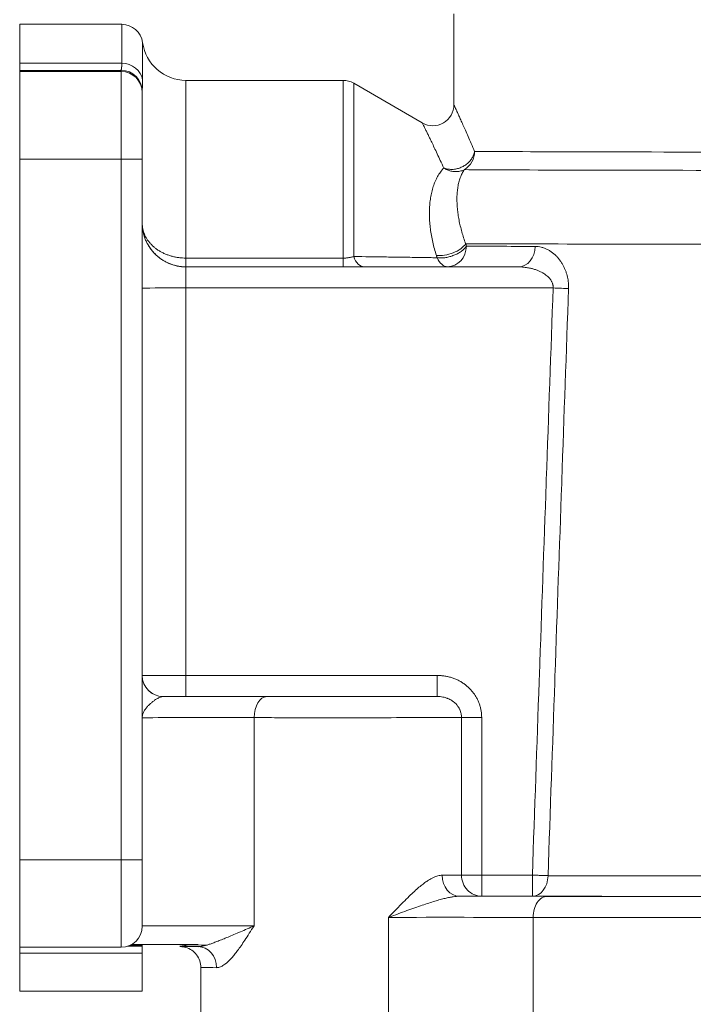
# Model space of a CAD drawing. Extents: x 1 to 669, y 0 to 417.
# Tile 41 of 256: x 90.86 to 92.69, y 273.53 to 276.2. Entities that reach past the tile are written whole.
import ezdxf

# ---------------------------------------------------------------- set-up
doc = ezdxf.new("R2010")
doc.units = 0
doc.header["$LTSCALE"] = 12
doc.header["$MEASUREMENT"] = 0
doc.layers.get('0').update_dxf_attribs({"linetype": 'CONTINUOUS'})
doc.layers.add('X', color=1, linetype='CONTINUOUS')

# ---------------------------------------------------------------- blocks, each defined once
blk = doc.blocks.new('GASTRAIN')
at = {"layer": 'X', "lineweight": 0}
for p, q in [((62.7685, 289.5822), (62.7685, 289.8284)), ((61.5915, 289.7999), (61.5915, 289.6943)), ((61.8684, 289.7999), (61.5915, 289.7999)), ((61.8684, 289.6943), (61.8684, 289.7999)), ((61.9248, 289.649), (61.9248, 289.7506)), ((61.5915, 289.6752), (61.5915, 289.6943)), ((61.8684, 289.6943), (61.5915, 289.6943)), ((61.5915, 289.6722), (61.5915, 289.6752)), ((61.8668, 289.6752), (61.5915, 289.6752)), ((61.5915, 289.6722), (61.5915, 289.4344)), ((61.5915, 289.6722), (61.8668, 289.6722)), ((61.8668, 289.6754), (61.8668, 289.6752)), ((61.8668, 289.6752), (61.8668, 289.6722)), ((61.8668, 289.4344), (61.8668, 289.6722)), ((62.0424, 289.648), (62.0424, 289.1665)), ((62.4685, 289.648), (62.0424, 289.648)), ((62.4685, 289.1665), (62.4685, 289.648)), ((62.497, 289.1707), (62.497, 289.6404)), ((62.6831, 289.5329), (62.497, 289.6404)), ((61.9237, 289.6185), (61.9237, 289.6183)), ((61.9237, 289.6183), (61.9237, 289.6153)), ((61.9237, 289.4345), (61.9237, 289.6153)), ((61.5915, 287.536), (61.5915, 289.4344)), ((61.5915, 289.4344), (61.8668, 289.4344)), ((61.8668, 289.4344), (61.8668, 287.536)), ((61.9237, 289.4345), (61.9237, 287.5361)), ((62.4685, 289.1665), (62.0424, 289.1665)), ((62.4685, 289.1665), (62.4685, 289.1429)), ((62.4685, 289.1429), (62.0424, 289.1429)), ((62.0424, 289.0855), (62.0424, 289.1426)), ((62.9442, 289.1426), (62.0424, 289.1426)), ((63.0378, 289.0855), (62.0424, 289.0855)), ((62.0424, 289.0855), (62.0424, 288.0357)), ((62.0424, 288.0357), (62.7234, 288.0357)), ((62.0424, 287.9786), (62.0424, 288.0357)), ((62.7234, 287.9786), (62.7234, 288.0357)), ((61.9807, 287.9784), (61.9807, 287.9785)), ((62.0424, 287.9786), (62.7234, 287.9786)), ((62.2273, 287.9213), (62.2273, 287.3575)), ((62.7894, 287.9217), (62.7894, 287.4946)), ((62.8441, 287.9218), (62.8441, 287.4947)), ((61.5915, 287.536), (61.8668, 287.536)), ((61.5915, 287.536), (61.5915, 287.2992)), ((61.8668, 287.2992), (61.8668, 287.536)), ((61.9237, 287.3561), (61.9237, 287.5361)), ((62.8441, 287.4947), (62.8441, 287.4376)), ((62.9814, 287.4947), (62.8441, 287.4947)), ((62.9814, 287.4947), (62.9814, 287.4376)), ((62.9814, 287.4376), (62.8441, 287.4376)), ((62.5916, 287.0242), (62.5916, 287.3802)), ((62.9834, 287.0241), (62.9834, 287.3801)), ((61.5915, 287.2992), (61.8668, 287.2992)), ((61.5915, 287.2834), (61.5915, 287.2992)), ((61.5915, 287.2992), (61.8668, 287.2992)), ((61.5915, 287.2834), (61.5915, 287.18)), ((61.9237, 287.2834), (61.5915, 287.2834)), ((61.9237, 287.3022), (61.885, 287.3022)), ((61.8913, 287.3047), (61.9237, 287.3047)), ((61.9237, 287.3022), (61.9237, 287.3047)), ((61.9237, 287.3022), (61.9237, 287.2834)), ((61.9237, 287.2834), (61.9237, 287.18)), ((62.0753, 287.3007), (62.0752, 287.3007)), ((62.0826, 287.2442), (62.0826, 287.0249)), ((61.9237, 287.18), (61.5915, 287.18))]:
    blk.add_line(p, q, dxfattribs=at)
for centre, radius, start, end in [((61.8684, 289.7429), 0.057, 7.7664, 90), ((62.0424, 289.7667), 0.1187, 187.7664, 270), ((62.4685, 289.5911), 0.057, 60, 90), ((61.8668, 287.3561), 0.057, 270, 360)]:
    blk.add_arc(centre, radius, start, end, dxfattribs=at)
for centre, major_axis, ratio, start_param, end_param in [((61.8684, 289.642), (0.057, 0), 0.919424, 0.135527, 1.570715), ((61.8668, 289.6185), (0.057, 0), 0.999238, 0, 1.570796), ((61.8668, 289.6183), (0.057, 0), 0.999998, 0, 1.570796), ((61.8668, 289.6153), (0.057, 0), 0.999998, 0, 1.570796), ((62.7116, 289.5822), (0.057, 0), 0.999998, -2.094748, -0.000322), ((64.3442, 289.4565), (-1.5757, 0), 0.002092, 0.26779, 1.156865), ((64.3442, 289.407), (-1.6044, 0), 0.002092, 0.267796, 1.156863), ((62.0424, 289.2613), (-0.1187, 0), 0.999998, 0, 1.570796), ((62.7497, 289.207), (0.0545, 0.0165), 0.537691, -2.274273, -0.556354), ((62.7517, 289.2002), (-0.0002, -0.057), 0.894121, 0.004673, 1.549288), ((64.3442, 289.2004), (1.7242, 0), 0.002092, -2.677265, -2.475144), ((62.9442, 289.1996), (-0.0002, -0.057), 0.78602, 0.003388, 1.548), ((62.5255, 289.1999), (0.0001, -0.057), 0.582847, -1.033652, -0.002575), ((62.7517, 289.2002), (0.0001, -0.057), 0.612011, -0.958793, -0.002645), ((64.3442, 289.1449), (1.7811, 0), 0.002092, -2.677265, -2.475144), ((62.1136, 287.978), (-0.2467, 0), 0.002091, -2.212913, -1.001808), ((62.1136, 287.921), (-0.1898, 0), 0.002092, -2.212825, 0), ((62.7835, 287.4943), (0.0002, -0.057), 0.814739, -1.574404, -0.003632), ((62.8441, 287.4945), (0.0004, -0.057), 0.959632, -1.578235, -0.007438), ((62.74, 287.4365), (-0.4177, 0), 0.002092, -2.311322, -1.675221), ((62.74, 287.3795), (-0.3607, 0), 0.002092, -2.311322, -1.14687)]:
    blk.add_ellipse(centre, major_axis=major_axis, ratio=ratio, start_param=start_param, end_param=end_param, dxfattribs=at)
at = {"layer": 'X', "lineweight": 0, "extrusion": (0, 0, -1)}
for centre, major_axis, ratio, start_param, end_param in [((62.7698, 289.4556), (-0.0004, -0.057), 0.964354, -1.578717, -0.52652), ((61.8668, 289.4345), (0.057, 0), 0.002092, 0, 1.570796), ((64.3442, 289.2071), (-1.724, 0), 0.002092, -1.156865, -0.461561), ((62.0424, 289.0853), (-0.1187, 0), 0.002092, 0, 1.570796), ((63.0378, 289.0854), (0.0569, -0.002), 0.002095, -1.57087, -0.748897), ((62.0424, 288.0355), (-0.1187, 0), 0.002092, 0, 1.570796), ((61.9807, 288.0355), (-0.057, 0), 0.999998, -1.570796, 0), ((61.9807, 288.0353), (-0.057, 0), 0.999998, -1.568879, 0.000041), ((62.0424, 287.9785), (-0.0617, 0), 0.002092, 0, 1.570796), ((62.2614, 287.9214), (0.0001, 0.057), 0.59882, -1.573408, -0.002612), ((62.8441, 287.9217), (-0.057, 0), 0.002092, 0.285182, 1.570843), ((61.8668, 287.5361), (0.057, 0), 0.002092, 0, 1.570796), ((62.4433, 287.4948), (0.3607, 0), 0.002092, 0.285096, 0.618515), ((62.8441, 287.4945), (-0.057, 0), 0.002092, 0.285096, 1.570796), ((62.9814, 287.4945), (-0.0001, -0.057), 0.746422, -1.547759, -0.003144), ((64.3442, 287.4956), (-1.7688, 0), 0.002092, -1.302438, -0.728125), ((62.4433, 287.4378), (0.4177, 0), 0.002092, 0.285096, 0.618519), ((64.3442, 287.4401), (-1.8258, 0), 0.002092, -1.302438, -0.728125), ((63.0218, 287.3801), (0.0001, 0.057), 0.674675, -1.573631, -0.002834), ((64.3442, 287.4401), (-1.9601, 0), 0.002092, -1.264125, -0.830271), ((64.3442, 287.3832), (-2.0171, 0), 0.002092, -1.264125, -0.830271), ((62.1136, 287.3067), (-0.2468, 0), 0.002092, -1.414089, -0.479295), ((62.4433, 287.3057), (-0.4177, 0), 0.002092, -0.60375, 0.491606), ((62.4433, 287.3011), (-0.4177, 0), 0.002092, -0.491616, 0.537211), ((62.0751, 287.2438), (0.0002, 0.057), 0.881573, -0.000058, 1.566425), ((62.4433, 287.2442), (-0.3607, 0), 0.002092, -0.491604, 0)]:
    blk.add_ellipse(centre, major_axis=major_axis, ratio=ratio, start_param=start_param, end_param=end_param, dxfattribs=at)
at = {"layer": 'X', "lineweight": 0}
for points, knots in [([(61.8684, 289.6943), (61.8684, 289.6925), (61.8684, 289.6908), (61.8682, 289.6875), (61.8682, 289.686), (61.868, 289.6845), (61.868, 289.6843), (61.8679, 289.683), (61.8678, 289.6819), (61.8675, 289.6799), (61.8674, 289.679), (61.8671, 289.6775), (61.867, 289.6768), (61.8669, 289.6764), (61.8669, 289.6763), (61.8668, 289.6759), (61.8668, 289.6756), (61.8668, 289.6754)], [0.0000108, 0.0000108, 0.0000108, 0.0000108, 0.1666667, 0.1666667, 0.3333333, 0.3333333, 0.3534633, 0.3534633, 0.5, 0.5, 0.6666667, 0.6666667, 0.8333333, 0.8333333, 0.8378655, 0.8378655, 1, 1, 1, 1]), ([(62.7685, 289.5822), (62.7685, 289.5822), (62.7687, 289.5819), (62.7692, 289.5808), (62.7695, 289.58), (62.7705, 289.5778), (62.7712, 289.5764), (62.7727, 289.5731), (62.7736, 289.5711), (62.7756, 289.5667), (62.7768, 289.5641), (62.7793, 289.5585), (62.7808, 289.5554), (62.7839, 289.5486), (62.7855, 289.5448), (62.7892, 289.5368), (62.7911, 289.5324), (62.7953, 289.5231), (62.7975, 289.5181), (62.8022, 289.5074), (62.8047, 289.5018), (62.81, 289.4898), (62.8127, 289.4835), (62.8185, 289.4701), (62.8216, 289.463), (62.8247, 289.4556)], [0, 0, 0, 0, 0.0833333, 0.0833333, 0.1666667, 0.1666667, 0.25, 0.25, 0.3333333, 0.3333333, 0.4166667, 0.4166667, 0.5, 0.5, 0.5833333, 0.5833333, 0.6666667, 0.6666667, 0.75, 0.75, 0.8333333, 0.8333333, 0.9166667, 0.9166667, 0.9999714, 0.9999714, 0.9999714, 0.9999714]), ([(62.6831, 289.5329), (62.6831, 289.5329), (62.6832, 289.5326), (62.6835, 289.5321), (62.6838, 289.5315), (62.6842, 289.5307), (62.6847, 289.5296), (62.6852, 289.5286), (62.6859, 289.5272), (62.6866, 289.5256), (62.6874, 289.524), (62.6884, 289.5221), (62.6894, 289.52), (62.6905, 289.5178), (62.6917, 289.5153), (62.693, 289.5126), (62.6943, 289.5099), (62.6958, 289.5069), (62.6974, 289.5036), (62.699, 289.5003), (62.7007, 289.4967), (62.7026, 289.4928), (62.7045, 289.4889), (62.7065, 289.4847), (62.7087, 289.4802), (62.7109, 289.4757), (62.7132, 289.4709), (62.7156, 289.4657), (62.718, 289.4606), (62.7206, 289.4551), (62.7233, 289.4493), (62.7261, 289.4436), (62.7289, 289.4374), (62.7319, 289.431), (62.7349, 289.4245), (62.738, 289.4177), (62.7413, 289.4106)], [0, 0, 0, 0, 0.0833334, 0.0833334, 0.0833334, 0.1666667, 0.1666667, 0.1666667, 0.25, 0.25, 0.25, 0.3333334, 0.3333334, 0.3333334, 0.4166667, 0.4166667, 0.4166667, 0.5, 0.5, 0.5, 0.5833333, 0.5833333, 0.5833333, 0.6666667, 0.6666667, 0.6666667, 0.75, 0.75, 0.75, 0.8333333, 0.8333333, 0.8333333, 0.9166667, 0.9166667, 0.9166667, 1, 1, 1, 1]), ([(62.7413, 289.4106), (62.7429, 289.41), (62.7461, 289.4089), (62.7511, 289.4077), (62.7564, 289.407), (62.7617, 289.4067), (62.7672, 289.4069), (62.7726, 289.4076), (62.7781, 289.4088), (62.7835, 289.4104), (62.7887, 289.4124), (62.7937, 289.4149), (62.7985, 289.4177), (62.8031, 289.421), (62.8073, 289.4245), (62.8111, 289.4284), (62.8146, 289.4325), (62.8176, 289.4369), (62.8201, 289.4414), (62.8222, 289.4461), (62.8238, 289.4508), (62.8244, 289.454), (62.8247, 289.4556)], [0, 0, 0, 0, 0.05, 0.1, 0.15, 0.2, 0.25, 0.3, 0.35, 0.4, 0.45, 0.5, 0.55, 0.6, 0.65, 0.7, 0.75, 0.8, 0.85, 0.9, 0.95, 0.9999206, 0.9999206, 0.9999206, 0.9999206]), ([(62.797, 289.4061), (62.7955, 289.4054), (62.794, 289.4047), (62.7924, 289.4041), (62.7908, 289.4035), (62.7891, 289.403), (62.7874, 289.4026), (62.7857, 289.4021), (62.784, 289.4018), (62.7822, 289.4015), (62.7805, 289.4012), (62.7787, 289.401), (62.7769, 289.4009), (62.7751, 289.4008), (62.7733, 289.4007), (62.7715, 289.4008), (62.7697, 289.4009), (62.7679, 289.401), (62.7661, 289.4013), (62.7643, 289.4015), (62.7625, 289.4018), (62.7607, 289.4022), (62.759, 289.4026), (62.7572, 289.4031), (62.7555, 289.4037), (62.7538, 289.4043), (62.7521, 289.4049), (62.7505, 289.4056), (62.7489, 289.4063), (62.7473, 289.4071), (62.7458, 289.408), (62.7442, 289.4088), (62.7427, 289.4097), (62.7413, 289.4106)], [0, 0, 0, 0, 0.090909, 0.090909, 0.090909, 0.181818, 0.181818, 0.181818, 0.272727, 0.272727, 0.272727, 0.363636, 0.363636, 0.363636, 0.454545, 0.454545, 0.454545, 0.545455, 0.545455, 0.545455, 0.636364, 0.636364, 0.636364, 0.727273, 0.727273, 0.727273, 0.818182, 0.818182, 0.818182, 0.909091, 0.909091, 0.909091, 1, 1, 1, 1]), ([(61.9237, 289.2614), (61.9237, 289.2587), (61.924, 289.2533), (61.9253, 289.2453), (61.9274, 289.2375), (61.9303, 289.2298), (61.9339, 289.2224), (61.9383, 289.2153), (61.9435, 289.2085), (61.9493, 289.2022), (61.9557, 289.1962), (61.9627, 289.1907), (61.9702, 289.1858), (61.9782, 289.1813), (61.9867, 289.1774), (61.9954, 289.1741), (62.0045, 289.1713), (62.0138, 289.1692), (62.0232, 289.1677), (62.0328, 289.1667), (62.0392, 289.1665), (62.0424, 289.1665)], [0, 0, 0, 0, 0.0526316, 0.1052632, 0.1578947, 0.2105263, 0.2631579, 0.3157895, 0.3684211, 0.4210526, 0.4736842, 0.5263158, 0.5789474, 0.6315789, 0.6842105, 0.7368421, 0.7894737, 0.8421053, 0.8947368, 0.9473684, 0.9999557, 0.9999557, 0.9999557, 0.9999557]), ([(62.7212, 289.1739), (62.7214, 289.1732), (62.7216, 289.1725), (62.7221, 289.171), (62.7223, 289.1703), (62.7228, 289.1689), (62.723, 289.1682), (62.7232, 289.1674)], [0.0000215, 0.0000215, 0.0000215, 0.0000215, 0.3333477, 0.3333477, 0.6666738, 0.6666738, 1, 1, 1, 1]), ([(62.7232, 289.1674), (62.7248, 289.1672), (62.7264, 289.1671), (62.7281, 289.167), (62.7298, 289.1669), (62.7315, 289.1669), (62.7332, 289.1669), (62.735, 289.1669), (62.7368, 289.167), (62.7386, 289.1671), (62.7404, 289.1672), (62.7422, 289.1674), (62.744, 289.1676), (62.7459, 289.1679), (62.7477, 289.1682), (62.7496, 289.1685), (62.7514, 289.1689), (62.7533, 289.1693), (62.7551, 289.1697), (62.757, 289.1702), (62.7588, 289.1707), (62.7607, 289.1712), (62.762, 289.1716), (62.7633, 289.1721), (62.7645, 289.1725), (62.7651, 289.1727), (62.7656, 289.1729), (62.7661, 289.1731), (62.7679, 289.1737), (62.7697, 289.1744), (62.7714, 289.1751), (62.7731, 289.1759), (62.7748, 289.1767), (62.7765, 289.1775), (62.7782, 289.1783), (62.7798, 289.1792), (62.7813, 289.1801), (62.7829, 289.181), (62.7844, 289.1819), (62.7859, 289.1828), (62.7874, 289.1838), (62.7888, 289.1848), (62.7901, 289.1858), (62.7914, 289.1868), (62.7927, 289.1878), (62.7939, 289.1889), (62.7951, 289.19), (62.7962, 289.191), (62.7973, 289.1921), (62.7983, 289.1932), (62.7993, 289.1943), (62.8002, 289.1954), (62.8011, 289.1965), (62.8019, 289.1976), (62.8026, 289.1988)], [0.0000001, 0.0000001, 0.0000001, 0.0000001, 0.0588236, 0.0588236, 0.0588236, 0.1176471, 0.1176471, 0.1176471, 0.1764707, 0.1764707, 0.1764707, 0.2352942, 0.2352942, 0.2352942, 0.2941177, 0.2941177, 0.2941177, 0.3529412, 0.3529412, 0.3529412, 0.4117648, 0.4117648, 0.4117648, 0.4534734, 0.4534734, 0.4534734, 0.4705883, 0.4705883, 0.4705883, 0.5294118, 0.5294118, 0.5294118, 0.5882353, 0.5882353, 0.5882353, 0.6470589, 0.6470589, 0.6470589, 0.7058824, 0.7058824, 0.7058824, 0.7647059, 0.7647059, 0.7647059, 0.8235294, 0.8235294, 0.8235294, 0.882353, 0.882353, 0.882353, 0.9411765, 0.9411765, 0.9411765, 1, 1, 1, 1]), ([(62.7232, 289.1674), (62.718, 289.1675), (62.7127, 289.1676), (62.7074, 289.1677), (62.6908, 289.168), (62.6735, 289.1682), (62.6556, 289.1685), (62.638, 289.1688), (62.6198, 289.169), (62.6008, 289.1693), (62.5943, 289.1694), (62.5877, 289.1695), (62.581, 289.1696), (62.5547, 289.1699), (62.5266, 289.1703), (62.497, 289.1707)], [0, 0, 0, 0, 0.0810282, 0.0810282, 0.0810282, 0.3333333, 0.3333333, 0.3333333, 0.5820171, 0.5820171, 0.5820171, 0.6666666, 0.6666666, 0.6666666, 0.9999965, 0.9999965, 0.9999965, 0.9999965]), ([(62.0424, 289.1429), (62.0424, 289.1428), (62.0424, 289.1428), (62.0424, 289.1428), (62.0424, 289.1427), (62.0424, 289.1426), (62.0424, 289.1426)], [0, 0, 0, 0, 0.333333, 0.333333, 0.666667, 1, 1, 1, 1]), ([(62.9442, 289.1426), (62.9479, 289.1426), (62.9515, 289.1425), (62.9555, 289.1422), (62.9559, 289.1421), (62.9603, 289.1417), (62.9643, 289.1412), (62.972, 289.1399), (62.9757, 289.1391), (62.9797, 289.1381), (62.9801, 289.138), (62.9837, 289.1371), (62.9867, 289.1362), (62.9927, 289.1342), (62.9957, 289.133), (62.9995, 289.1314), (63.0006, 289.1309), (63.0032, 289.1297), (63.0047, 289.129), (63.0084, 289.127), (63.0106, 289.1257), (63.0147, 289.1232), (63.0166, 289.1219), (63.02, 289.1193), (63.0216, 289.118), (63.0244, 289.1154), (63.0257, 289.1141), (63.0281, 289.1116), (63.0291, 289.1103), (63.0301, 289.1091), (63.0301, 289.1091), (63.031, 289.1078), (63.0319, 289.1066), (63.0334, 289.1041), (63.034, 289.1029), (63.0351, 289.1006), (63.0356, 289.0994), (63.0361, 289.0979), (63.0363, 289.0975), (63.0366, 289.0964), (63.0368, 289.0957), (63.0372, 289.0939), (63.0374, 289.0928), (63.0377, 289.0908), (63.0378, 289.0897), (63.0379, 289.0876), (63.0379, 289.0866), (63.0378, 289.0855)], [0.0000016, 0.0000016, 0.0000016, 0.0000016, 0.0503389, 0.0503389, 0.0555556, 0.0555556, 0.1111111, 0.1111111, 0.1666667, 0.1666667, 0.1729573, 0.1729573, 0.2222222, 0.2222222, 0.2777778, 0.2777778, 0.3006749, 0.3006749, 0.3333333, 0.3333333, 0.3888889, 0.3888889, 0.4444444, 0.4444444, 0.5, 0.5, 0.5555556, 0.5555556, 0.610088, 0.610088, 0.6111111, 0.6111111, 0.6666667, 0.6666667, 0.7222222, 0.7222222, 0.7777778, 0.7777778, 0.7975913, 0.7975913, 0.8333333, 0.8333333, 0.8888889, 0.8888889, 0.9444444, 0.9444444, 0.9999934, 0.9999934, 0.9999934, 0.9999934]), ([(63.0378, 289.0855), (63.0317, 288.9143), (63.0255, 288.7412), (63.0193, 288.5664), (63.0192, 288.5633), (63.0191, 288.5603), (63.019, 288.5573), (63.0128, 288.3854), (63.0067, 288.2117), (63.0005, 288.0362), (63.0003, 288.0307), (63.0001, 288.0252), (62.9999, 288.0197), (62.9938, 287.8465), (62.9876, 287.6715), (62.9814, 287.4947)], [0, 0, 0, 0, 0.333333, 0.333333, 0.333333, 0.339123, 0.339123, 0.339123, 0.666667, 0.666667, 0.666667, 0.676924, 0.676924, 0.676924, 1, 1, 1, 1]), ([(63.0795, 289.084), (63.0734, 288.9121), (63.0673, 288.7386), (63.0612, 288.5636), (63.0611, 288.561), (63.061, 288.5583), (63.0609, 288.5557), (63.0549, 288.3832), (63.0488, 288.2093), (63.0427, 288.0335), (63.0425, 288.0284), (63.0423, 288.0233), (63.0422, 288.0182), (63.0361, 287.8448), (63.0301, 287.6698), (63.0239, 287.4931)], [0, 0, 0, 0, 0.333333, 0.333333, 0.333333, 0.33832, 0.33832, 0.33832, 0.666667, 0.666667, 0.666667, 0.67623, 0.67623, 0.67623, 1, 1, 1, 1]), ([(61.9237, 287.921), (61.9237, 287.9226), (61.9239, 287.9244), (61.9245, 287.9281), (61.925, 287.93), (61.9264, 287.934), (61.9273, 287.9361), (61.9295, 287.9403), (61.9309, 287.9425), (61.9341, 287.9468), (61.9359, 287.9491), (61.9398, 287.9535), (61.942, 287.9557), (61.9464, 287.9598), (61.9487, 287.9618), (61.9531, 287.9653), (61.9552, 287.9669), (61.9592, 287.9697), (61.9612, 287.971), (61.9649, 287.9732), (61.9666, 287.9741), (61.97, 287.9757), (61.9715, 287.9764), (61.9745, 287.9774), (61.9759, 287.9778), (61.9784, 287.9783), (61.9795, 287.9784), (61.9806, 287.9784)], [0, 0, 0, 0, 0.0769231, 0.0769231, 0.1538462, 0.1538462, 0.2307692, 0.2307692, 0.3076923, 0.3076923, 0.3846154, 0.3846154, 0.4615385, 0.4615385, 0.5384615, 0.5384615, 0.6153846, 0.6153846, 0.6923077, 0.6923077, 0.7692308, 0.7692308, 0.8461538, 0.8461538, 0.9230769, 0.9230769, 0.9974173, 0.9974173, 0.9974173, 0.9974173]), ([(62.7234, 287.9786), (62.7208, 287.9786), (62.718, 287.9786), (62.7119, 287.9786), (62.7054, 287.9786), (62.6945, 287.9785), (62.6824, 287.9785), (62.6692, 287.9785), (62.655, 287.9784), (62.6399, 287.9784), (62.6238, 287.9784), (62.607, 287.9783), (62.5894, 287.9783), (62.5711, 287.9783), (62.5523, 287.9783), (62.5329, 287.9783), (62.5132, 287.9783), (62.4931, 287.9783), (62.4728, 287.9782), (62.4524, 287.9782), (62.4319, 287.9782), (62.4115, 287.9782), (62.3913, 287.9783), (62.3713, 287.9783), (62.3515, 287.9783), (62.3322, 287.9783), (62.3134, 287.9783), (62.2953, 287.9783), (62.2778, 287.9783), (62.2668, 287.9784), (62.2614, 287.9784)], [0.0000012, 0.0000012, 0.0000012, 0.0000012, 0.037037, 0.037037, 0.0740741, 0.1111111, 0.1481481, 0.1851852, 0.2222222, 0.2592593, 0.2962963, 0.3333333, 0.3703704, 0.4074074, 0.4444444, 0.4814815, 0.5185185, 0.5555556, 0.5925926, 0.6296296, 0.6666667, 0.7037037, 0.7407407, 0.7777778, 0.8148148, 0.8518519, 0.8888889, 0.9259259, 0.962963, 1, 1, 1, 1]), ([(62.7234, 287.9786), (62.7255, 287.9786), (62.7277, 287.9786), (62.7302, 287.9784), (62.7307, 287.9783), (62.7337, 287.9781), (62.7361, 287.9777), (62.7409, 287.9768), (62.7431, 287.9763), (62.7466, 287.9753), (62.7478, 287.9749), (62.7499, 287.9742), (62.7508, 287.9739), (62.7538, 287.9727), (62.7557, 287.9718), (62.7595, 287.9699), (62.7613, 287.9689), (62.7638, 287.9673), (62.7645, 287.9669), (62.7662, 287.9657), (62.7671, 287.965), (62.7696, 287.9631), (62.771, 287.9618), (62.7738, 287.9592), (62.7752, 287.9578), (62.7768, 287.9558), (62.7773, 287.9553), (62.7784, 287.9538), (62.7791, 287.9529), (62.7809, 287.9504), (62.7818, 287.9488), (62.7836, 287.9456), (62.7844, 287.944), (62.7854, 287.9418), (62.7856, 287.9412), (62.7862, 287.9396), (62.7866, 287.9385), (62.7875, 287.9356), (62.788, 287.9339), (62.7887, 287.9305), (62.789, 287.9287), (62.7892, 287.9264), (62.7892, 287.9258), (62.7894, 287.924), (62.7894, 287.9229), (62.7894, 287.9217)], [0, 0, 0, 0, 0.050708, 0.050708, 0.0625, 0.0625, 0.125, 0.125, 0.1875, 0.1875, 0.222488, 0.222488, 0.25, 0.25, 0.3125, 0.3125, 0.375, 0.375, 0.401621, 0.401621, 0.4375, 0.4375, 0.5, 0.5, 0.5625, 0.5625, 0.584957, 0.584957, 0.625, 0.625, 0.6875, 0.6875, 0.75, 0.75, 0.770921, 0.770921, 0.8125, 0.8125, 0.875, 0.875, 0.9375, 0.9375, 0.958687, 0.958687, 1, 1, 1, 1]), ([(62.7894, 287.9217), (62.7872, 287.9217), (62.7848, 287.9217), (62.7822, 287.9217), (62.7795, 287.9217), (62.7767, 287.9216), (62.7735, 287.9216), (62.7704, 287.9216), (62.7671, 287.9216), (62.7636, 287.9216), (62.76, 287.9216), (62.7562, 287.9216), (62.7522, 287.9215), (62.7483, 287.9215), (62.7441, 287.9215), (62.7397, 287.9215), (62.7353, 287.9215), (62.7306, 287.9215), (62.7258, 287.9215), (62.6717, 287.9213), (62.5915, 287.9212), (62.5062, 287.9212), (62.434, 287.9212), (62.3589, 287.9212), (62.291, 287.9212), (62.2684, 287.9213), (62.2469, 287.9213), (62.2273, 287.9213)], [0, 0, 0, 0, 0.0333333, 0.0333333, 0.0333333, 0.0666667, 0.0666667, 0.0666667, 0.1, 0.1, 0.1, 0.1333333, 0.1333333, 0.1333333, 0.1666667, 0.1666667, 0.1666667, 0.2, 0.2, 0.2, 0.5761425, 0.5761425, 0.5761425, 0.8942165, 0.8942165, 0.8942165, 1, 1, 1, 1]), ([(62.9814, 287.4947), (62.9832, 287.4946), (62.985, 287.4945), (62.9868, 287.4945), (62.9885, 287.4944), (62.9903, 287.4944), (62.9921, 287.4943), (62.9938, 287.4942), (62.9956, 287.4942), (62.9973, 287.4941), (62.999, 287.494), (63.0007, 287.494), (63.0024, 287.4939), (63.0041, 287.4938), (63.0057, 287.4938), (63.0073, 287.4937), (63.0089, 287.4937), (63.0104, 287.4936), (63.0119, 287.4936), (63.0134, 287.4935), (63.0148, 287.4935), (63.0162, 287.4934), (63.0176, 287.4934), (63.019, 287.4933), (63.0203, 287.4933), (63.0215, 287.4932), (63.0228, 287.4932), (63.0239, 287.4931)], [0, 0, 0, 0, 0.111111, 0.111111, 0.111111, 0.222222, 0.222222, 0.222222, 0.333333, 0.333333, 0.333333, 0.444444, 0.444444, 0.444444, 0.555556, 0.555556, 0.555556, 0.666667, 0.666667, 0.666667, 0.777778, 0.777778, 0.777778, 0.888889, 0.888889, 0.888889, 1, 1, 1, 1]), ([(62.7835, 287.4373), (62.7811, 287.4373), (62.776, 287.4371), (62.767, 287.4361), (62.7568, 287.4344), (62.7451, 287.4318), (62.732, 287.4284), (62.7173, 287.4242), (62.701, 287.4191), (62.683, 287.4131), (62.6632, 287.4063), (62.6415, 287.3986), (62.6179, 287.3899), (62.6006, 287.3835), (62.5916, 287.3802)], [0.0000191, 0.0000191, 0.0000191, 0.0000191, 0.0833333, 0.1666667, 0.25, 0.3333333, 0.4166667, 0.5, 0.5833333, 0.6666667, 0.75, 0.8333333, 0.9166667, 1, 1, 1, 1]), ([(61.9237, 287.3572), (61.9237, 287.3573), (61.9514, 287.3574), (61.9961, 287.3575), (62.0345, 287.3575), (62.0853, 287.3576), (62.134, 287.3576), (62.1388, 287.3576), (62.1436, 287.3576), (62.1484, 287.3576), (62.1531, 287.3576), (62.1578, 287.3576), (62.1625, 287.3576), (62.1671, 287.3576), (62.1718, 287.3576), (62.1763, 287.3575), (62.1809, 287.3575), (62.1854, 287.3575), (62.1898, 287.3575), (62.1942, 287.3575), (62.1986, 287.3575), (62.2028, 287.3575), (62.2071, 287.3575), (62.2113, 287.3575), (62.2153, 287.3575), (62.2194, 287.3575), (62.2234, 287.3575), (62.2273, 287.3575)], [0, 0, 0, 0, 0.4083261, 0.4083261, 0.4083261, 0.7586207, 0.7586207, 0.7586207, 0.7931034, 0.7931034, 0.7931034, 0.8275862, 0.8275862, 0.8275862, 0.862069, 0.862069, 0.862069, 0.8965517, 0.8965517, 0.8965517, 0.9310345, 0.9310345, 0.9310345, 0.9655172, 0.9655172, 0.9655172, 1, 1, 1, 1]), ([(62.2273, 287.3575), (62.2211, 287.3547), (62.2149, 287.3519), (62.2023, 287.3463), (62.1959, 287.3435), (62.1836, 287.3382), (62.1778, 287.3357), (62.1666, 287.331), (62.1614, 287.3288), (62.1513, 287.3247), (62.1466, 287.3227), (62.1375, 287.3191), (62.1333, 287.3174), (62.1252, 287.3143), (62.1215, 287.3128), (62.1144, 287.3102), (62.1111, 287.309), (62.1048, 287.3069), (62.1019, 287.306), (62.0965, 287.3044), (62.094, 287.3037), (62.0894, 287.3025), (62.0872, 287.3021), (62.0833, 287.3014), (62.0814, 287.3011), (62.078, 287.3008), (62.0765, 287.3007), (62.0751, 287.3007)], [0, 0, 0, 0, 0.076923, 0.076923, 0.153846, 0.153846, 0.230769, 0.230769, 0.307692, 0.307692, 0.384615, 0.384615, 0.461538, 0.461538, 0.538462, 0.538462, 0.615385, 0.615385, 0.692308, 0.692308, 0.769231, 0.769231, 0.846154, 0.846154, 0.923077, 0.923077, 1, 1, 1, 1]), ([(62.2273, 287.3575), (62.2226, 287.3502), (62.2181, 287.3433), (62.214, 287.3369), (62.2098, 287.3304), (62.2059, 287.3244), (62.2022, 287.3188), (62.1986, 287.3132), (62.1951, 287.308), (62.1918, 287.3033), (62.1885, 287.2985), (62.1854, 287.2942), (62.1824, 287.2902), (62.1795, 287.2863), (62.1767, 287.2827), (62.1741, 287.2795), (62.1714, 287.2762), (62.1689, 287.2733), (62.1666, 287.2706), (62.1642, 287.268), (62.1619, 287.2656), (62.1598, 287.2635), (62.1576, 287.2614), (62.1556, 287.2595), (62.1536, 287.2577), (62.1517, 287.256), (62.1498, 287.2545), (62.1479, 287.2532), (62.1461, 287.2518), (62.1444, 287.2506), (62.1427, 287.2496), (62.141, 287.2486), (62.1394, 287.2477), (62.1378, 287.247), (62.1363, 287.2463), (62.1348, 287.2457), (62.1334, 287.2452), (62.1319, 287.2447), (62.1305, 287.2444), (62.1292, 287.2442), (62.1278, 287.2439), (62.1265, 287.2438), (62.1253, 287.2438)], [0, 0, 0, 0, 0.0714286, 0.0714286, 0.0714286, 0.1428571, 0.1428571, 0.1428571, 0.2142857, 0.2142857, 0.2142857, 0.2857143, 0.2857143, 0.2857143, 0.3571429, 0.3571429, 0.3571429, 0.4285714, 0.4285714, 0.4285714, 0.5, 0.5, 0.5, 0.5714286, 0.5714286, 0.5714286, 0.6428571, 0.6428571, 0.6428571, 0.7142857, 0.7142857, 0.7142857, 0.7857143, 0.7857143, 0.7857143, 0.8571429, 0.8571429, 0.8571429, 0.9285714, 0.9285714, 0.9285714, 1, 1, 1, 1]), ([(62.0487, 287.3009), (62.0464, 287.3019), (62.0441, 287.3027), (62.0405, 287.3037), (62.0393, 287.3041), (62.0367, 287.3046), (62.0353, 287.3049), (62.0335, 287.3052), (62.0329, 287.3053), (62.0317, 287.3054), (62.0311, 287.3055), (62.0302, 287.3055), (62.0298, 287.3056), (62.0291, 287.3056), (62.0288, 287.3056), (62.0284, 287.3056), (62.0283, 287.3056), (62.0283, 287.3056)], [0.06546424, 0.06546424, 0.06546424, 0.06546424, 0.07287227, 0.07287227, 0.07670135, 0.07670135, 0.08122537, 0.08122537, 0.08354747, 0.08354747, 0.08675144, 0.08675144, 0.09023113, 0.09023113, 0.0959368, 0.0959368, 0.104471, 0.104471, 0.104471, 0.104471]), ([(62.0826, 287.2442), (62.0826, 287.2503), (62.0815, 287.2566), (62.0776, 287.2681), (62.0747, 287.2736), (62.0675, 287.2833), (62.063, 287.2876), (62.0531, 287.2945), (62.0474, 287.2971), (62.0405, 287.2992), (62.0393, 287.2995), (62.0367, 287.3001), (62.0353, 287.3003), (62.0335, 287.3006), (62.0329, 287.3007), (62.0317, 287.3008), (62.0311, 287.3009), (62.0302, 287.3009), (62.0298, 287.301), (62.0291, 287.301), (62.0288, 287.301), (62.0284, 287.3011), (62.0283, 287.3011), (62.0283, 287.3011)], [0, 0, 0, 0, 0.0184741, 0.0184741, 0.0366131, 0.0366131, 0.0547616, 0.0547616, 0.0728723, 0.0728723, 0.0767013, 0.0767013, 0.0812254, 0.0812254, 0.0835475, 0.0835475, 0.0867514, 0.0867514, 0.0902311, 0.0902311, 0.0959368, 0.0959368, 0.104471, 0.104471, 0.104471, 0.104471])]:
    blk.add_open_spline(points, degree=3, knots=knots, dxfattribs=at)
for points in [[(61.9248, 289.649), (61.9248, 289.6461), (61.9248, 289.6406), (61.9245, 289.6334), (61.9242, 289.6273), (61.9238, 289.6222), (61.9237, 289.6196), (61.9237, 289.6185)], [(62.6831, 289.5329), (62.6831, 289.5329), (62.6831, 289.5329), (62.6831, 289.5329)], [(62.7413, 289.4106), (62.7381, 289.4071), (62.7321, 289.3997), (62.7243, 289.3875), (62.7178, 289.3743), (62.7125, 289.3603), (62.7083, 289.3454), (62.7053, 289.3299), (62.7032, 289.3139), (62.7022, 289.2973), (62.7022, 289.2803), (62.7031, 289.263), (62.705, 289.2454), (62.7077, 289.2277), (62.7113, 289.2098), (62.7158, 289.1919), (62.7193, 289.1799), (62.7212, 289.1739)], [(62.797, 289.4061), (62.7948, 289.4029), (62.7907, 289.3959), (62.7858, 289.3844), (62.782, 289.3721), (62.7793, 289.359), (62.7776, 289.3452), (62.7768, 289.3308), (62.777, 289.316), (62.778, 289.3007), (62.7799, 289.2852), (62.7825, 289.2694), (62.786, 289.2535), (62.7901, 289.2375), (62.795, 289.2215), (62.7987, 289.2108), (62.8006, 289.2055)], [(62.0424, 289.1429), (62.0392, 289.1429), (62.0328, 289.1431), (62.0233, 289.1443), (62.0138, 289.1462), (62.0046, 289.1489), (61.9955, 289.1524), (61.9867, 289.1566), (61.9783, 289.1615), (61.9703, 289.1671), (61.9628, 289.1733), (61.9558, 289.1802), (61.9493, 289.1876), (61.9435, 289.1956), (61.9384, 289.2041), (61.9339, 289.213), (61.9303, 289.2222), (61.9274, 289.2318), (61.9253, 289.2415), (61.924, 289.2514), (61.9237, 289.2581), (61.9237, 289.2614)], [(62.8006, 289.2055), (62.8013, 289.2033), (62.8019, 289.201), (62.8026, 289.1988)], [(62.989, 289.1982), (62.9918, 289.1981), (62.9973, 289.1978), (63.0057, 289.1962), (63.014, 289.1936), (63.0221, 289.19), (63.0299, 289.1856), (63.0372, 289.1803), (63.044, 289.1744), (63.0503, 289.168), (63.0559, 289.1611), (63.0609, 289.1538), (63.0653, 289.1463), (63.0691, 289.1387), (63.0722, 289.1309), (63.0748, 289.123), (63.0768, 289.1151), (63.0782, 289.1072), (63.0791, 289.0994), (63.0796, 289.0916), (63.0796, 289.0865), (63.0795, 289.084)], [(62.0424, 289.1665), (62.0424, 289.1651), (62.0424, 289.1623), (62.0424, 289.1584), (62.0424, 289.1549), (62.0424, 289.1518), (62.0424, 289.1491), (62.0424, 289.1468), (62.0424, 289.1451), (62.0424, 289.1438), (62.0424, 289.143), (62.0424, 289.1429), (62.0424, 289.1429)], [(62.497, 289.1707), (62.4958, 289.1703), (62.4934, 289.1696), (62.4897, 289.1687), (62.4861, 289.168), (62.4825, 289.1674), (62.4789, 289.167), (62.4754, 289.1667), (62.4719, 289.1666), (62.4696, 289.1665), (62.4685, 289.1665)], [(62.5255, 289.1429), (62.523, 289.1429), (62.518, 289.1429), (62.51, 289.1429), (62.5018, 289.1429), (62.4935, 289.1429), (62.485, 289.1429), (62.4767, 289.1429), (62.4712, 289.1429), (62.4685, 289.1429)], [(62.7517, 289.1432), (62.7295, 289.1432), (62.6831, 289.1431), (62.6079, 289.143), (62.5536, 289.1429), (62.5255, 289.1429)], [(62.7234, 288.0357), (62.7269, 288.0357), (62.7338, 288.0354), (62.7441, 288.0342), (62.7543, 288.0322), (62.7642, 288.0293), (62.7737, 288.0257), (62.7828, 288.0214), (62.7914, 288.0164), (62.7995, 288.0108), (62.8069, 288.0046), (62.8138, 287.9979), (62.82, 287.9907), (62.8256, 287.983), (62.8305, 287.9749), (62.8347, 287.9665), (62.8381, 287.9578), (62.8408, 287.9489), (62.8427, 287.9399), (62.8438, 287.9308), (62.8441, 287.9248), (62.8441, 287.9218)], [(62.7371, 287.4943), (62.7353, 287.4943), (62.7315, 287.4941), (62.7255, 287.4928), (62.719, 287.4907), (62.7118, 287.4877), (62.7039, 287.4834), (62.6951, 287.4779), (62.6853, 287.4708), (62.6743, 287.462), (62.6619, 287.451), (62.6477, 287.4376), (62.6317, 287.4216), (62.6134, 287.4027), (62.5992, 287.388), (62.5916, 287.3802)]]:
    blk.add_open_spline(points, degree=3, dxfattribs=at)

msp = doc.modelspace()

# ---------------------------------------------------------------- block references
msp.add_blockref('GASTRAIN', (29.27234, -13.61686))

doc.saveas('drawing.dxf')
